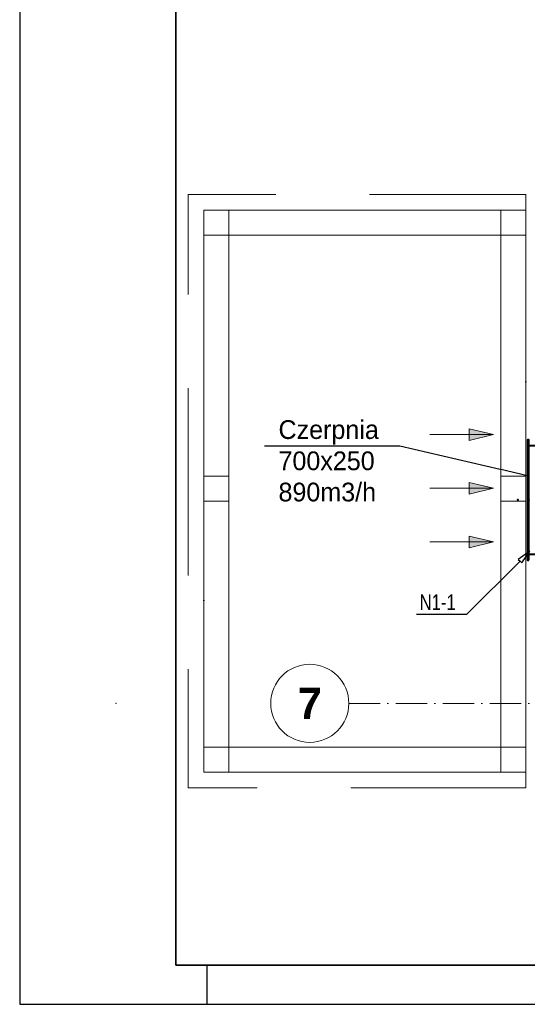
# Model space of a CAD drawing. Header units: millimetres. Extents: x 1700 to 4670, y 990 to 3874.
# Tile 1 of 110: x 1700 to 2025, y 1001 to 1632. Entities that reach past the tile are written whole.
import ezdxf
from ezdxf.enums import TextEntityAlignment as Align

# ---------------------------------------------------------------- set-up
doc = ezdxf.new("R2010")
doc.units = ezdxf.units.MM
for name, pattern in [('Kropki i Kreski', [300, 200, -50, 0, -50]), ('Przerywana gęsta', [180, 120, -60]), ('Wipeout_Contour', [1000, 0, -1000])]:
    doc.linetypes.add(name, pattern=pattern)
doc.layers.get('0').update_dxf_attribs({"lineweight": 0})
for name, color, linetype, lineweight in [('CP_FRAME', 7, 'Continuous', 35), ('Nowe_410-K Osie_Nr_pióra__18', 9, 'Continuous', 13), ('Nowe_420-K Ściany_Nr_pióra__87', 7, 'Continuous', 13), ('Nowe_440-K Słupy_Nr_pióra__88', 7, 'Continuous', 13), ('Nowe_450-K Belki_Nr_pióra__69', 7, 'Continuous', 13), ('Nowe_450-K Belki_Nr_pióra__90', 7, 'Continuous', 13), ('Nowe_810-G Ogólne_Nr_pióra__1', 7, 'Continuous', 13), ('WEN_N1-_ZLICZAC', 170, 'Continuous', 40)]:
    doc.layers.add(name, color=color, linetype=linetype, lineweight=lineweight)
for name, color, linetype in [('CP_LINENORM', 253, 'Continuous'), ('Nowe_420-K Ściany', 7, 'Continuous'), ('Nowe_440-K Słupy', 7, 'Continuous'), ('opisy mt', 7, 'Continuous'), ('WEN_N1-_ATRYBUT', 7, 'Continuous')]:
    doc.layers.add(name, color=color, linetype=linetype)
doc.styles.add('STYL_AUTOMATYCZNY_2', font='arialbd.ttf')
doc.styles.add('STYL_WENTYLE', font='txt', dxfattribs={"width": 0.8})

# ---------------------------------------------------------------- blocks, each defined once
blk = doc.blocks.new('CSQ_250X700_11')
blk.add_lwpolyline([(0, 385), (0, -385), (8, -385), (8, 385)], close=True)
blk.add_lwpolyline([(0, -350), (-62, -350), (-62, 350), (0, 350)])
for p in [(0, 0), (70, 0)]:
    blk.add_point(p)
at = {"layer": 'WEN_N1-_ATRYBUT', "style": 'STYL_WENTYLE', "width": 0.8, "flags": 8}
blk.add_attdef('WENTYLE', text='', height=100, dxfattribs=at).set_placement((35, 70), align=Align.BOTTOM_LEFT)
blk = doc.blocks.new('A2_POZIOM')
at = {"linetype": 'Continuous'}
blk.add_lwpolyline([(-569, 0), (0, 0), (0, 410), (-569, 410)], close=True, dxfattribs=at)
at = {"layer": 'CP_LINENORM', "linetype": 'Continuous'}
blk.add_lwpolyline([(-589, -5), (5, -5), (5, 415), (-589, 415)], close=True, dxfattribs=at)
blk.add_lwpolyline([(-565, -5), (-565, 0)], dxfattribs=at)

msp = doc.modelspace()

# ---------------------------------------------------------------- hatches: boundary and pattern name
at = {"layer": 'opisy mt', "linetype": 'Continuous', "lineweight": 18}
h = msp.add_hatch(color=256, dxfattribs=at)
h.dxf.hatch_style = 1
h.paths.add_polyline_path([(1987.57, 1362.24), (1987.57, 1369.89), (2003.21, 1366.07)])
h = msp.add_hatch(color=256, dxfattribs=at)
h.dxf.hatch_style = 1
h.paths.add_polyline_path([(1987.57, 1327.86), (1987.57, 1335.51), (2003.21, 1331.69)])
h = msp.add_hatch(color=256, dxfattribs=at)
h.dxf.hatch_style = 1
h.paths.add_polyline_path([(1987.57, 1301.13), (2003.21, 1297.3), (1987.57, 1293.48)])

# ---------------------------------------------------------------- linework, layer by layer
at = {"layer": 'Nowe_410-K Osie_Nr_pióra__18', "color": 9, "linetype": 'Kropki i Kreski', "lineweight": 13}
msp.add_point((1761.41, 1193.94), dxfattribs=at)
at = {"layer": 'Nowe_410-K Osie_Nr_pióra__18', "color": 9, "linetype": 'Kropki i Kreski', "lineweight": 13, "ltscale": 0.1}
msp.add_point((1761.41, 1193.94), dxfattribs=at)
at = {"layer": 'opisy mt', "linetype": 'Continuous', "lineweight": 18}
for p, q in [((2003.21, 1366.07), (1987.57, 1369.89)), ((1987.57, 1362.24), (1987.57, 1369.89)), ((2003.21, 1366.07), (1962.3, 1366.07)), ((2003.21, 1366.07), (1987.57, 1362.24)), ((2003.21, 1331.69), (1962.3, 1331.69)), ((2003.21, 1331.69), (1987.57, 1335.51)), ((1987.57, 1327.86), (1987.57, 1335.51)), ((2003.21, 1331.69), (1987.57, 1327.86)), ((2003.21, 1297.3), (1987.57, 1301.13)), ((1987.57, 1301.13), (1987.57, 1293.48)), ((2003.21, 1297.3), (1962.3, 1297.3)), ((2003.21, 1297.3), (1987.57, 1293.48))]:
    msp.add_line(p, q, dxfattribs=at)
at = {"layer": 'opisy mt', "color": 7}
msp.add_line((1856.5, 1358.89), (1943.23, 1358.89), dxfattribs=at)

# ---------------------------------------------------------------- texts
at = {"layer": 'Nowe_410-K Osie_Nr_pióra__18', "color": 9, "lineweight": 13, "style": 'STYL_AUTOMATYCZNY_2'}
msp.add_attdef('7', text='7', height=20, dxfattribs=at).set_placement((1885.53, 1203.94), align=Align.TOP_CENTER)
at = {"layer": 'opisy mt', "color": 7, "insert": (1865.52, 1375.31), "char_height": 12, "width": 1405.314, "attachment_point": 1}
msp.add_mtext('\\pxsm1,ql;{\\C256;Czerpnia\\P700x250\\P890m3/h}', dxfattribs=at)

# ---------------------------------------------------------------- wipeouts: each hides what was drawn before it
at = {"color": 252, "linetype": 'Wipeout_Contour', "lineweight": 0, "ltscale": 53128.6346}
msp.add_wipeout([(1833.79, 1493.87), (1892.79, 1493.87), (1892.79, 1509.87), (1833.79, 1509.87)], dxfattribs=at).dxf.layer = 'Nowe_420-K Ściany'
at = {"color": 252, "linetype": 'Wipeout_Contour', "lineweight": 0, "ltscale": 52714.754045}
msp.add_wipeout([(2007.79, 1509.87), (1992.79, 1509.87), (1992.79, 1493.87), (2007.79, 1493.87)], dxfattribs=at).dxf.layer = 'Nowe_420-K Ściany'
at = {"color": 252, "linetype": 'Wipeout_Contour', "lineweight": 0, "ltscale": 63514.446281}
msp.add_wipeout([(1817.79, 1165.87), (1833.79, 1165.87), (1833.79, 1323.39), (1817.79, 1323.39)], dxfattribs=at).dxf.layer = 'Nowe_420-K Ściany'

# ---------------------------------------------------------------- next in the draw order: linework, layer by layer
at = {"layer": 'Nowe_420-K Ściany_Nr_pióra__87', "color": 252, "linetype": 'Continuous', "lineweight": 13, "flags": 128}
for points in [[(1892.79, 1509.87), (1833.79, 1509.87)], [(2007.79, 1509.87), (1992.79, 1509.87)], [(1833.79, 1493.87), (1892.79, 1493.87)], [(1992.79, 1493.87), (2007.79, 1493.87)], [(1817.79, 1323.39), (1817.79, 1165.87)], [(1833.79, 1165.87), (1833.79, 1323.39)]]:
    msp.add_lwpolyline(points, dxfattribs=at)

# ---------------------------------------------------------------- next in the draw order: wipeouts: each hides what was drawn before it
at = {"color": 252, "linetype": 'Wipeout_Contour', "lineweight": 0, "ltscale": 56698.270238}
msp.add_wipeout([(1833.79, 1493.87), (1817.79, 1493.87), (1817.79, 1339.39), (1833.79, 1339.39)], dxfattribs=at).dxf.layer = 'Nowe_420-K Ściany'
at = {"color": 252, "linetype": 'Wipeout_Contour', "lineweight": 0, "ltscale": 56114.510155}
msp.add_wipeout([(2007.79, 1493.87), (2007.79, 1339.39), (2023.79, 1339.39), (2023.79, 1493.87)], dxfattribs=at).dxf.layer = 'Nowe_420-K Ściany'
at = {"color": 252, "linetype": 'Wipeout_Contour', "lineweight": 0, "ltscale": 66692.295801}
msp.add_wipeout([(2007.79, 1165.87), (1833.79, 1165.87), (1833.79, 1149.87), (2007.79, 1149.87)], dxfattribs=at).dxf.layer = 'Nowe_420-K Ściany'

# ---------------------------------------------------------------- next in the draw order: linework, layer by layer
at = {"layer": 'Nowe_410-K Osie_Nr_pióra__18', "color": 9, "linetype": 'Continuous', "lineweight": 13}
msp.add_circle((1885.53, 1193.94), 25, dxfattribs=at)
at = {"layer": 'Nowe_420-K Ściany_Nr_pióra__87', "color": 252, "linetype": 'Continuous', "lineweight": 13, "flags": 128}
for points in [[(1817.79, 1493.87), (1817.79, 1339.39)], [(1833.79, 1339.39), (1833.79, 1493.87)], [(2007.79, 1493.87), (2007.79, 1339.39)], [(2023.79, 1339.39), (2023.79, 1493.87)], [(2007.79, 1165.87), (1833.79, 1165.87)], [(1833.79, 1149.87), (2007.79, 1149.87)]]:
    msp.add_lwpolyline(points, dxfattribs=at)

# ---------------------------------------------------------------- next in the draw order: wipeouts: each hides what was drawn before it
at = {"color": 252, "linetype": 'Wipeout_Contour', "lineweight": 0, "ltscale": 62994.144908}
msp.add_wipeout([(2007.79, 1165.87), (2023.79, 1165.87), (2023.79, 1323.39), (2007.79, 1323.39)], dxfattribs=at).dxf.layer = 'Nowe_420-K Ściany'
at = {"color": 252, "linetype": 'Wipeout_Contour', "lineweight": 0, "ltscale": 53324.404886}
msp.add_wipeout([(1833.79, 1493.87), (1833.79, 1509.87), (1817.79, 1509.87), (1817.79, 1493.87)], dxfattribs=at).dxf.layer = 'Nowe_440-K Słupy'
at = {"color": 252, "linetype": 'Wipeout_Contour', "lineweight": 0, "ltscale": 52705.109022}
msp.add_wipeout([(2023.79, 1493.87), (2023.79, 1509.87), (2007.79, 1509.87), (2007.79, 1493.87)], dxfattribs=at).dxf.layer = 'Nowe_440-K Słupy'
at = {"color": 252, "linetype": 'Wipeout_Contour', "lineweight": 0, "ltscale": 60072.959572}
msp.add_wipeout([(1833.79, 1323.39), (1833.79, 1339.39), (1817.79, 1339.39), (1817.79, 1323.39)], dxfattribs=at).dxf.layer = 'Nowe_440-K Słupy'
at = {"color": 252, "linetype": 'Wipeout_Contour', "lineweight": 0, "ltscale": 66956.531461}
msp.add_wipeout([(1833.79, 1149.87), (1833.79, 1165.87), (1817.79, 1165.87), (1817.79, 1149.87)], dxfattribs=at).dxf.layer = 'Nowe_440-K Słupy'

# ---------------------------------------------------------------- next in the draw order: linework, layer by layer
at = {"layer": 'Nowe_410-K Osie_Nr_pióra__18', "color": 9, "linetype": 'Kropki i Kreski', "lineweight": 13, "ltscale": 0.1}
msp.add_line((1910.53, 1193.94), (2656.19, 1193.94), dxfattribs=at)
at = {"layer": 'Nowe_420-K Ściany_Nr_pióra__87', "color": 252, "linetype": 'Continuous', "lineweight": 13, "flags": 128}
for points in [[(2007.79, 1323.39), (2007.79, 1165.87)], [(2023.79, 1165.87), (2023.79, 1323.39)]]:
    msp.add_lwpolyline(points, dxfattribs=at)
at = {"layer": 'Nowe_440-K Słupy_Nr_pióra__88', "color": 252, "linetype": 'Continuous', "lineweight": 13, "flags": 128}
for points in [[(1833.79, 1493.87), (1833.79, 1509.87), (1817.79, 1509.87), (1817.79, 1493.87)], [(2023.79, 1493.87), (2023.79, 1509.87), (2007.79, 1509.87), (2007.79, 1493.87)], [(1833.79, 1323.39), (1833.79, 1339.39), (1817.79, 1339.39), (1817.79, 1323.39)], [(1833.79, 1149.87), (1833.79, 1165.87), (1817.79, 1165.87), (1817.79, 1149.87)]]:
    msp.add_lwpolyline(points, close=True, dxfattribs=at)
at = {"layer": 'Nowe_450-K Belki_Nr_pióra__69', "color": 252, "linetype": 'Kropki i Kreski', "lineweight": 13}
for p, q in [((2023.79, 1509.87), (1817.79, 1509.87)), ((1817.79, 1509.87), (1817.79, 1149.87))]:
    msp.add_line(p, q, dxfattribs=at)
at = {"layer": 'Nowe_450-K Belki_Nr_pióra__90', "color": 252, "linetype": 'Continuous', "lineweight": 13}
for p, q in [((2023.79, 1509.87), (1817.79, 1509.87)), ((1817.79, 1509.87), (1817.79, 1149.87)), ((2007.79, 1493.87), (1833.79, 1493.87)), ((1833.79, 1493.87), (1833.79, 1165.87))]:
    msp.add_line(p, q, dxfattribs=at)
at = {"layer": 'WEN_N1-_ATRYBUT'}
msp.add_lwpolyline([(2020.12, 1285.05), (2021.25, 1283.92), (2026.48, 1291.42), (2018.99, 1286.18), (2020.12, 1285.05), (1985.82, 1250.76), (1953.82, 1250.76)], dxfattribs=at)

# ---------------------------------------------------------------- next in the draw order: wipeouts: each hides what was drawn before it
at = {"color": 252, "linetype": 'Wipeout_Contour', "lineweight": 0, "ltscale": 59523.917819}
msp.add_wipeout([(2023.79, 1323.39), (2023.79, 1339.39), (2007.79, 1339.39), (2007.79, 1323.39)], dxfattribs=at).dxf.layer = 'Nowe_440-K Słupy'
at = {"color": 252, "linetype": 'Wipeout_Contour', "lineweight": 0, "ltscale": 66464.376876}
msp.add_wipeout([(2023.79, 1149.87), (2023.79, 1165.87), (2007.79, 1165.87), (2007.79, 1149.87)], dxfattribs=at).dxf.layer = 'Nowe_440-K Słupy'

# ---------------------------------------------------------------- next in the draw order: linework, layer by layer
at = {"layer": 'Nowe_440-K Słupy_Nr_pióra__88', "color": 252, "linetype": 'Continuous', "lineweight": 13, "flags": 128}
for points in [[(2023.79, 1323.39), (2023.79, 1339.39), (2007.79, 1339.39), (2007.79, 1323.39)], [(2023.79, 1149.87), (2023.79, 1165.87), (2007.79, 1165.87), (2007.79, 1149.87)]]:
    msp.add_lwpolyline(points, close=True, dxfattribs=at)
at = {"layer": 'Nowe_450-K Belki_Nr_pióra__69', "color": 252, "linetype": 'Kropki i Kreski', "lineweight": 13}
for p, q in [((2023.79, 1149.87), (2023.79, 1509.87)), ((1817.79, 1149.87), (2023.79, 1149.87))]:
    msp.add_line(p, q, dxfattribs=at)
at = {"layer": 'Nowe_450-K Belki_Nr_pióra__90', "color": 252, "linetype": 'Continuous', "lineweight": 13}
for p, q in [((2023.79, 1149.87), (2023.79, 1509.87)), ((2007.79, 1165.87), (2007.79, 1493.87)), ((1833.79, 1165.87), (2007.79, 1165.87)), ((1817.79, 1149.87), (2023.79, 1149.87))]:
    msp.add_line(p, q, dxfattribs=at)
at = {"layer": 'Nowe_810-G Ogólne_Nr_pióra__1', "color": 252, "linetype": 'Przerywana gęsta', "lineweight": 13, "flags": 128}
msp.add_lwpolyline([(2023.79, 1139.87), (2023.79, 1519.87), (1807.79, 1519.87), (1807.79, 1139.87)], close=True, dxfattribs=at)
at = {"layer": 'opisy mt', "color": 7}
msp.add_line((1943.23, 1358.89), (2025.84, 1339.72), dxfattribs=at)

# ---------------------------------------------------------------- next in the draw order: block references
at = {"layer": 'CP_FRAME', "xscale": 5, "yscale": 5}
msp.add_blockref('A2_POZIOM', (4644.85, 1026.13), dxfattribs=at)
at = {"layer": 'WEN_N1-_ZLICZAC'}
ref = msp.add_blockref('CSQ_250X700_11', (2025.79, 1324.22), dxfattribs=dict(at, xscale=0.1, yscale=0.1, zscale=0.1, rotation=180))
ref.add_attrib('WENTYLE', 'N1-1', dxfattribs={"layer": 'WEN_N1-_ATRYBUT', "height": 10, "style": 'STYL_WENTYLE', "width": 0.8, "flags": 8}).set_placement((1955.82, 1250.76), align=Align.BOTTOM_LEFT)

doc.saveas('drawing.dxf')
